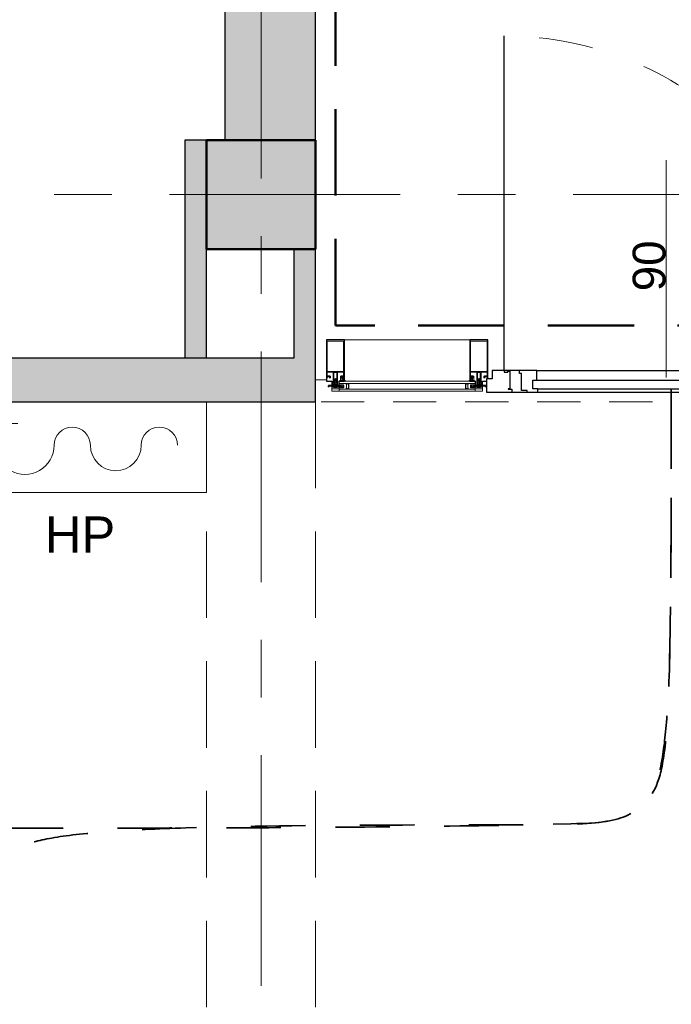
# Model space of a CAD drawing. Header units: centimetres. Extents: x 101 to 4622, y -1383 to 1498.
# Tile 58 of 68: x 2931 to 3110, y 390 to 661. Entities that reach past the tile are written whole.
import ezdxf

# ---------------------------------------------------------------- set-up
doc = ezdxf.new("R2010")
doc.units = ezdxf.units.CM
for name, pattern in [('Dash', [30, 15, -15]), ('Hidden', [35.71875, 23.8125, -11.90625]), ('IMPORT-GEN3', [31.25, 23.75, -7.5]), ('Oś', [111.125, 63.5, -15.875, 15.875, -15.875]), ('Ponad', [19.844, 11.9065, -7.9375]), ('Ukryte', [35.719, 23.8125, -11.9065])]:
    doc.linetypes.add(name, pattern=pattern)
for name, color, linetype, lineweight in [('A-AREA', 32, 'Continuous', 18), ('A-DETL', 90, 'Continuous', 9), ('A-DETL-GENF', 92, 'Continuous', 18), ('A-DETL-HDLN', 90, 'Ukryte', 18), ('A-DOOR', 31, 'Continuous', 25), ('A-DOOR-IDEN', 31, 'Continuous', 18), ('A-FLOR-OVHD', 1, 'Ponad', 18), ('A-GLAZ-CURT', 52, 'Continuous', 18), ('A-GLAZ-CWMG', 51, 'Continuous', 18), ('A-WALL', 113, 'Continuous', 25), ('A-WALL-PATT', 111, 'Continuous', 25), ('G-ANNO-TEXT', 231, 'Continuous', 18), ('G-IMPT', 8, 'Continuous', 18), ('P-SANR-FIXT', 6, 'Continuous', 18), ('S-COLS', 52, 'Continuous', 25), ('S-GRID', 1, 'Continuous', 18)]:
    doc.layers.add(name, color=color, linetype=linetype, lineweight=lineweight)
doc.styles.add('Arial_11', font='arial.ttf', dxfattribs={"height": 9})
doc.styles.add('Arial_5', font='arial.ttf', dxfattribs={"height": 10})

# ---------------------------------------------------------------- blocks, each defined once
blk = doc.blocks.new('M_Concrete-Square-Column - 300 x 300mm-1161001-4_piętro II PT - projektowany - PPOŻ B')
at = {"layer": 'S-COLS', "lineweight": 18}
blk.add_hatch(color=254, dxfattribs=at).paths.add_polyline_path([(15, 15), (-15, 15), (-15, -15), (15, -15)], flags=0)
at = {"layer": 'S-COLS', "lineweight": 50}
for p, q in [((15, 15), (-15, 15)), ((-15, 15), (-15, -15)), ((15, -15), (15, 15)), ((-15, -15), (15, -15))]:
    blk.add_line(p, q, dxfattribs=at)
blk = doc.blocks.new('Prostokątny szpros - Słup 105 mm-1305217-4_piętro II PT - projektowany - PPOŻ B')
at = {"layer": 'A-DETL-GENF'}
for p, q in [((-2.5, 2.33), (-2.5, 12.75)), ((2.45, 12.8), (-2.45, 12.8)), ((-2.26, 4.15), (-2.26, 12.4)), ((2.21, 12.45), (-2.21, 12.45)), ((2.26, 4.15), (2.26, 12.4)), ((2.5, 2.33), (2.5, 12.75)), ((-2.26, 3.8), (-2.21, 3.85)), ((-2.26, 3), (-2.26, 3.8)), ((-2.16, 2.9), (-2.26, 3)), ((-2.21, 4.1), (2.21, 4.1)), ((-2.21, 3.85), (-0.65, 3.85)), ((-1.55, 2.9), (-2.16, 2.9)), ((-1.4, 2.75), (-1.55, 2.9)), ((-1.4, 2.33), (-1.4, 2.75)), ((-0.65, 3.85), (-0.6, 3.8)), ((-0.6, 3.8), (-0.6, 0.33)), ((-0.35, 3.8), (-0.4, 3.75)), ((-0.4, 3.75), (-0.4, 1.06)), ((0.35, 3.8), (-0.35, 3.8)), ((0.4, 3.75), (0.35, 3.8)), ((0.4, 1.06), (0.4, 3.75)), ((0.6, 3.8), (0.65, 3.85)), ((0.6, 0.33), (0.6, 3.8)), ((0.65, 3.85), (2.21, 3.85)), ((1.55, 2.9), (1.4, 2.75)), ((1.4, 2.75), (1.4, 2.33)), ((2.16, 2.9), (1.55, 2.9)), ((2.26, 3), (2.16, 2.9)), ((2.21, 3.85), (2.26, 3.8)), ((2.26, 3.8), (2.26, 3)), ((-2.5, 2.33), (-2.47, 2.3)), ((-2.47, 2.3), (-2.25, 2.3)), ((-2.35, 2.6), (-2.3, 2.65)), ((-2.35, 2.4), (-2.35, 2.6)), ((-2.2, 2.4), (-2.35, 2.4)), ((-2.3, 2.65), (-1.97, 2.65)), ((-2.25, 2.3), (-2.2, 2.35)), ((-2.2, 2.35), (-2.2, 2.4)), ((-1.97, 2.65), (-1.95, 2.67)), ((-1.95, 2.67), (-1.92, 2.65)), ((-1.92, 2.65), (-1.6, 2.65)), ((-1.55, 2.4), (-1.7, 2.4)), ((-1.7, 2.4), (-1.7, 2.35)), ((-1.7, 2.35), (-1.65, 2.3)), ((-1.65, 2.3), (-1.43, 2.3)), ((-1.6, 2.65), (-1.55, 2.6)), ((-1.55, 2.6), (-1.55, 2.4)), ((-1.43, 2.3), (-1.4, 2.33)), ((-0.6, 0.33), (-0.57, 0.3)), ((-0.57, 0.3), (-0.4, 0.3)), ((-0.45, 0.65), (-0.4, 0.7)), ((-0.45, 0.45), (-0.45, 0.65)), ((-0.35, 0.45), (-0.45, 0.45)), ((-0.4, 1.06), (-0.32, 1.02)), ((-0.4, 0.7), (-0.28, 0.7)), ((-0.4, 0.3), (-0.35, 0.35)), ((-0.35, 0.35), (-0.35, 0.45)), ((-0.32, 1.02), (-0.08, 1.16)), ((-0.28, 0.7), (0, 0.86)), ((-0.08, 1.16), (0.08, 1.16)), ((0, 0.86), (0.28, 0.7)), ((0.08, 1.16), (0.33, 1.02)), ((0.28, 0.7), (0.4, 0.7)), ((0.33, 1.02), (0.4, 1.06)), ((0.45, 0.45), (0.35, 0.45)), ((0.35, 0.45), (0.35, 0.35)), ((0.35, 0.35), (0.4, 0.3)), ((0.4, 0.7), (0.45, 0.65)), ((0.4, 0.3), (0.57, 0.3)), ((0.45, 0.65), (0.45, 0.45)), ((0.57, 0.3), (0.6, 0.33)), ((1.4, 2.33), (1.43, 2.3)), ((1.43, 2.3), (1.65, 2.3)), ((1.55, 2.6), (1.6, 2.65)), ((1.55, 2.4), (1.55, 2.6)), ((1.7, 2.4), (1.55, 2.4)), ((1.6, 2.65), (1.93, 2.65)), ((1.65, 2.3), (1.7, 2.35)), ((1.7, 2.35), (1.7, 2.4)), ((1.93, 2.65), (1.95, 2.67)), ((1.95, 2.67), (1.98, 2.65)), ((1.98, 2.65), (2.3, 2.65)), ((2.35, 2.4), (2.2, 2.4)), ((2.2, 2.4), (2.2, 2.35)), ((2.2, 2.35), (2.25, 2.3)), ((2.25, 2.3), (2.47, 2.3)), ((2.3, 2.65), (2.35, 2.6)), ((2.35, 2.6), (2.35, 2.4)), ((2.47, 2.3), (2.5, 2.33))]:
    blk.add_line(p, q, dxfattribs=at)
for centre, start, end in [((-2.45, 12.75), 90, 180), ((-2.21, 12.4), 90, 180), ((2.21, 12.4), 0, 90), ((2.45, 12.75), 0, 90), ((-2.21, 4.15), 180, 270), ((2.21, 4.15), 270, 0)]:
    blk.add_arc(centre, 0.05, start, end, dxfattribs=at)
at = {"layer": 'G-IMPT'}
for p, q in [((-2, -0.05), (-2, 0.15)), ((-0.02, 2.15), (-0.05, 2.1)), ((0.12, 1.51), (-0.03, 2.01)), ((2, 0.15), (2, -0.05)), ((-1, -1.4), (-1, -0.7)), ((0.19, -0.03), (-0.19, -0.03)), ((1, -1.4), (1, -0.7))]:
    blk.add_line(p, q, dxfattribs=at)
at = {"layer": 'G-IMPT', "flags": 128}
for points in [[(-1.85, 0.3), (-0.36, 0.3), (-0.34, 0.31), (-0.33, 0.34), (-0.31, 0.35), (-0.3, 0.35), (-0.28, 0.33), (-0.28, 0.2), (-0.23, 0.15), (-0.19, 0.15), (0.19, 0.15), (0.23, 0.15), (0.28, 0.2), (0.28, 0.33), (0.3, 0.35), (0.31, 0.35), (0.33, 0.34), (0.34, 0.31), (0.36, 0.3), (1.85, 0.3)], [(1.7, -0.05), (1.7, 0), (1.67, 0.03), (1.22, 0.03), (1.18, 0.03), (0.68, -0.09), (0.6, -0.19), (0.6, -0.25), (0.55, -0.3), (0.05, -0.3), (0.03, -0.29), (0.02, -0.28), (-0.02, -0.28), (-0.03, -0.29), (-0.05, -0.3), (-0.55, -0.3), (-0.6, -0.25), (-0.6, -0.19), (-0.68, -0.09), (-1.18, 0.03), (-1.22, 0.03), (-1.67, 0.03), (-1.7, 0), (-1.7, -0.05)], [(0.46, -0.3), (0.46, -0.35), (-0.46, -0.35), (-0.46, -0.3), (0.46, -0.3), (0.19, -0.03), (0.19, 0.45), (0.19, 1.35), (0.19, 1.51), (0.19, 2.05), (0.02, 2.15), (-0.02, 2.15), (-0.19, 2.05), (-0.19, 1.51), (0.19, 1.51), (0.24, 1.46), (0.24, 1.35), (0.24, 0.5), (-0.24, 0.5), (-0.24, 1.35), (-0.24, 1.46), (0.24, 1.46)], [(-0.46, -0.3), (-0.19, -0.03), (-0.19, 0.45), (-0.24, 0.5)], [(-0.24, 1.46), (-0.19, 1.51), (-0.19, 1.35), (-0.19, 0.45), (0.19, 0.45), (0.24, 0.5)]]:
    blk.add_lwpolyline(points, dxfattribs=at)
for points in [[(-1, 0.3), (1, 0.3), (1, -0.3), (-1, -0.3)], [(-1, -0.3), (1, -0.3), (1, -0.7), (-1, -0.7)]]:
    blk.add_lwpolyline(points, close=True, dxfattribs=at)
at = {"layer": 'G-IMPT', "linetype": 'IMPORT-GEN3', "flags": 128}
blk.add_lwpolyline([(-0.02, 2.15), (0.17, 2.04), (0.17, 1.51)], dxfattribs=at)
at = {"layer": 'G-IMPT'}
for centre, radius, start, end in [((-1.85, 0.15), 0.15, 90, 180), ((-0.12, 2.22), 0.183, 247.4798, 294.8131), ((0.1, 2.07), 0.146, 170, 204.7886), ((1.85, 0.15), 0.15, 360, 90), ((-1.85, -0.05), 0.15, 180, 0), ((0, -11.37), 10.02, 84.2752, 95.7248), ((1.85, -0.05), 0.15, 180, 0)]:
    blk.add_arc(centre, radius, start, end, dxfattribs=at)
blk = doc.blocks.new('Prostokątny szpros - Słup Aluprof MB-SR50N EFEKT Ug_1_0-1501003-4_piętro II PT - projektowany - PPOŻ B')
at = {"layer": 'A-GLAZ-CWMG', "lineweight": 25}
for p, q in [((-5, 1.4), (-5, 12.8)), ((-5, 12.8), (0, 12.8)), ((0, 12.8), (0, 1.4)), ((-3.5, 1.4), (-5, 1.4)), ((-3.5, 0), (-3.5, 1.4)), ((-1.5, 0), (-3.5, 0)), ((0, 1.4), (-1.5, 1.4)), ((-1.5, 1.4), (-1.5, 0))]:
    blk.add_line(p, q, dxfattribs=at)
blk = doc.blocks.new('M_Curtain Wall Sgl Glass Aluprof - M_Curtain Wall Sgl Glass-1440556-4_piętro II PT - projektowany - PPOŻ B')
at = {"layer": 'A-DOOR'}
for p, q in [((-39.71, 1.65), (-50.9, 1.65)), ((-50.9, 1.65), (-50.9, -2.05)), ((-43.94, 0.85), (-44.89, 0.85)), ((-44.89, 0.85), (-44.89, 0.67)), ((-44.89, 0.67), (-44.49, 0.67)), ((-44.49, 0.67), (-44.49, -4.17)), ((-36.74, 1.65), (-43.94, 1.65)), ((-43.94, 1.65), (-43.94, 0.85)), ((-41.26, -3.55), (-41.26, 1.15)), ((-41.26, 1.15), (-39.71, 1.15)), ((-39.71, 1.15), (-39.71, 1.65)), ((-38.14, -1.65), (-38.14, 0.75)), ((-38.14, 0.75), (-36.74, 0.75)), ((-36.74, 0.75), (-36.74, 1.65)), ((36.74, 1.65), (-36.74, 1.65)), ((36.74, 0.75), (-36.74, 0.75)), ((43.94, 1.65), (36.74, 1.65)), ((36.74, 1.65), (36.74, 0.75)), ((36.74, 0.75), (38.14, 0.75)), ((38.14, 0.75), (38.14, -1.65)), ((50.9, 1.65), (39.71, 1.65)), ((39.71, 1.65), (39.71, 1.15)), ((39.71, 1.15), (41.26, 1.15)), ((41.26, 1.15), (41.26, -3.55)), ((43.94, 0.85), (43.94, 1.65)), ((44.89, 0.85), (43.94, 0.85)), ((44.49, -4.17), (44.49, 0.67)), ((44.49, 0.67), (44.89, 0.67)), ((44.89, 0.67), (44.89, 0.85)), ((50.9, -2.05), (50.9, 1.65)), ((-50.9, -2.05), (-49.38, -2.05)), ((-49.38, -2.05), (-49.38, -4.35)), ((-37.04, -1.65), (-38.14, -1.65)), ((-37.04, -4.35), (-37.04, -1.65)), ((37.04, -1.65), (-37.04, -1.65)), ((38.14, -1.65), (37.04, -1.65)), ((37.04, -1.65), (37.04, -4.35)), ((49.38, -4.35), (49.38, -2.05)), ((49.38, -2.05), (50.9, -2.05)), ((-49.38, -4.35), (-41.81, -4.35)), ((-45.04, -3.85), (-46.04, -3.85)), ((-46.04, -3.85), (-46.04, -4.35)), ((-46.04, -4.35), (-37.04, -4.35)), ((-45.04, -4.17), (-45.04, -3.85)), ((-44.49, -4.17), (-45.04, -4.17)), ((-41.81, -4.35), (-41.81, -3.55)), ((-41.81, -3.55), (-41.26, -3.55)), ((37.04, -4.35), (-37.04, -4.35)), ((37.04, -4.35), (46.04, -4.35)), ((41.26, -3.55), (41.81, -3.55)), ((41.81, -3.55), (41.81, -4.35)), ((41.81, -4.35), (49.38, -4.35)), ((45.04, -4.17), (44.49, -4.17)), ((46.04, -3.85), (45.04, -3.85)), ((45.04, -3.85), (45.04, -4.17)), ((46.04, -4.35), (46.04, -3.85)), ((46.04, -4.35), (46.04, -96.43))]:
    blk.add_line(p, q, dxfattribs=at)
at = {"layer": 'A-DOOR', "linetype": 'Dash', "lineweight": 18}
blk.add_arc((46.04, -4.35), 92.08, 180, 270, dxfattribs=at)
blk = doc.blocks.new('Aluprof szyba Ug_1_0 - Aluprof szyba Ug_1_0-1501005-4_piętro II PT - projektowany - PPOŻ B')
at = {"layer": 'A-GLAZ-CURT'}
for p, q in [((18.75, 1.4), (-18.75, 1.4)), ((-18.75, 1.4), (-18.75, -1.4)), ((-18.75, 0.8), (18.75, 0.8)), ((18.75, -1.4), (18.75, 1.4)), ((-18.75, -0.8), (18.75, -0.8)), ((-18.75, -1.4), (18.75, -1.4))]:
    blk.add_line(p, q, dxfattribs=at)
at = {"layer": 'G-IMPT'}
for p, q in [((-17.65, 0.3), (-18.7, 0.3)), ((17.65, 0.3), (18.7, 0.3)), ((-18.7, -0.3), (-17.65, -0.3)), ((-18.35, -2.27), (-18.35, -1.85)), ((-18.13, -2.3), (-18.32, -2.3)), ((-18.22, -1.6), (-18.06, -1.6)), ((-18.02, -2.57), (-18.1, -2.46)), ((-18, -2.05), (-18, -1.85)), ((-17.96, -2.58), (-18, -2.58)), ((-17.95, -1.8), (-17.65, -1.8)), ((-17.65, -2.1), (-17.95, -2.1)), ((-17.95, -2.47), (-17.95, -2.27)), ((-17.93, -2.25), (-17.67, -2.25)), ((-17.65, -2.27), (-17.65, -2.47)), ((-17.6, -2.58), (-17.64, -2.58)), ((-17.6, -1.85), (-17.6, -2.05)), ((-17.5, -2.46), (-17.58, -2.57)), ((-17.54, -1.6), (-17.38, -1.6)), ((-17.28, -2.3), (-17.47, -2.3)), ((-17.25, -1.85), (-17.25, -2.27)), ((17.25, -1.85), (17.25, -2.27)), ((17.28, -2.3), (17.47, -2.3)), ((17.54, -1.6), (17.38, -1.6)), ((17.5, -2.46), (17.58, -2.57)), ((17.6, -1.85), (17.6, -2.05)), ((17.6, -2.58), (17.64, -2.58)), ((18.7, -0.3), (17.65, -0.3)), ((17.95, -1.8), (17.65, -1.8)), ((17.65, -2.1), (17.95, -2.1)), ((17.65, -2.27), (17.65, -2.47)), ((17.93, -2.25), (17.67, -2.25)), ((17.95, -2.47), (17.95, -2.27)), ((17.96, -2.58), (18, -2.58)), ((18, -2.05), (18, -1.85)), ((18.02, -2.57), (18.1, -2.46)), ((18.22, -1.6), (18.06, -1.6)), ((18.13, -2.3), (18.32, -2.3)), ((18.35, -2.27), (18.35, -1.85))]:
    blk.add_line(p, q, dxfattribs=at)
at = {"layer": 'G-IMPT', "flags": 128}
for points in [[(-18.75, 0.35), (-18.75, 0.4), (-18.75, 0.8), (-16.68, 0.8), (-16.68, 0.77), (-16.7, 0.77), (-16.71, 0.76), (-16.72, 0.74), (-16.72, 0.72), (-16.72, 0.71), (-16.7, 0.7), (-16.7, 0.69), (-16.69, 0.69), (-16.69, 0.69), (-16.69, 0.69), (-16.68, 0.68), (-16.68, 0.68), (-16.68, 0.67), (-16.67, 0.67), (-16.67, 0.66), (-16.67, 0.66), (-16.67, 0.65), (-16.67, 0.65), (-16.67, 0.64), (-16.67, 0.64), (-16.67, 0.63), (-16.67, 0.63), (-16.68, 0.62), (-16.68, 0.62), (-16.68, 0.62), (-16.69, 0.61), (-16.69, 0.61), (-16.7, 0.6), (-16.77, 0.57), (-16.78, 0.55), (-16.78, 0.54), (-16.78, 0.5), (-16.78, 0.5), (-16.78, 0.49), (-16.77, 0.48), (-16.76, 0.47), (-16.75, 0.47), (-16.75, 0.47), (-16.75, 0.47), (-16.75, 0.47), (-16.75, 0.47), (-16.73, 0.46), (-16.73, 0.46), (-16.73, 0.46), (-16.73, 0.46), (-16.73, 0.46), (-16.73, 0.46), (-16.72, 0.46), (-16.72, 0.45), (-16.72, 0.45), (-16.72, 0.45), (-16.72, 0.45), (-16.72, 0.45), (-16.72, 0.44), (-16.72, 0.44), (-16.72, 0), (-16.72, -0.44), (-16.72, -0.44), (-16.72, -0.45), (-16.72, -0.45), (-16.72, -0.45), (-16.72, -0.45), (-16.72, -0.45), (-16.72, -0.46), (-16.73, -0.46), (-16.73, -0.46), (-16.73, -0.46), (-16.73, -0.46), (-16.73, -0.46), (-16.73, -0.46), (-16.73, -0.46), (-16.74, -0.46), (-16.74, -0.46), (-16.74, -0.46), (-16.74, -0.46), (-16.74, -0.46), (-16.74, -0.47), (-16.75, -0.47), (-16.75, -0.47), (-16.75, -0.47), (-16.75, -0.47), (-16.75, -0.47), (-16.75, -0.47), (-16.76, -0.47), (-16.77, -0.48), (-16.78, -0.49), (-16.78, -0.5), (-16.78, -0.55), (-16.77, -0.57), (-16.76, -0.57), (-16.7, -0.6), (-16.69, -0.61), (-16.69, -0.61), (-16.68, -0.62), (-16.68, -0.62), (-16.68, -0.62), (-16.67, -0.63), (-16.67, -0.63), (-16.67, -0.64), (-16.67, -0.64), (-16.67, -0.65), (-16.67, -0.65), (-16.67, -0.66), (-16.67, -0.66), (-16.67, -0.67), (-16.68, -0.67), (-16.68, -0.68), (-16.68, -0.68), (-16.69, -0.69), (-16.69, -0.69), (-16.69, -0.69), (-16.69, -0.69), (-16.7, -0.69), (-16.71, -0.7), (-16.72, -0.71), (-16.72, -0.72), (-16.72, -0.74), (-16.71, -0.76), (-16.7, -0.77), (-16.68, -0.77), (-16.68, -0.8), (-18.75, -0.8), (-18.75, -0.4), (-18.75, -0.35)], [(-17.56, 0.01), (-17.56, 0.02), (-17.55, 0.2)], [(-16.35, 0.66), (-16.43, 0.67), (-16.52, 0.68), (-16.6, 0.69), (-16.69, 0.7)], [(-16.68, 0.8), (-16.53, 0.8), (-16.39, 0.8), (-16.24, 0.8), (-16.09, 0.8)], [(-16.68, 0.77), (-16.68, 0.78), (-16.68, 0.78), (-16.68, 0.79), (-16.68, 0.8)], [(-16.19, 0.77), (-16.31, 0.77), (-16.43, 0.77), (-16.56, 0.77), (-16.68, 0.77)], [(-16.68, 0.76), (-16.57, 0.76), (-16.46, 0.76), (-16.35, 0.76), (-16.23, 0.76)], [(-16.33, 0.62), (-16.33, 0.63), (-16.34, 0.64), (-16.34, 0.65), (-16.35, 0.66)], [(-16.3, 0.59), (-16.31, 0.59), (-16.32, 0.6), (-16.33, 0.61), (-16.33, 0.62)], [(-16.23, 0.59), (-16.25, 0.59), (-16.27, 0.59), (-16.28, 0.59), (-16.3, 0.59)], [(-16.23, 0.76), (-16.23, 0.76), (-16.22, 0.75), (-16.22, 0.74), (-16.22, 0.73)], [(-16.22, 0.73), (-16.23, 0.73), (-16.23, 0.73), (-16.23, 0.72), (-16.23, 0.71)], [(-16.23, 0.71), (-16.23, 0.71), (-16.23, 0.7), (-16.23, 0.69), (-16.22, 0.69)], [(-16.22, 0.69), (-16.22, 0.69), (-16.21, 0.69), (-16.2, 0.69), (-16.2, 0.69)], [(-16.2, 0.69), (-16.19, 0.71), (-16.19, 0.73), (-16.19, 0.75), (-16.19, 0.77)], [(-16.09, 0.77), (-16.12, 0.77), (-16.14, 0.77), (-16.16, 0.77), (-16.19, 0.77)], [(-16.19, 0.77), (-16.16, 0.77), (-16.14, 0.77), (-16.12, 0.77), (-16.09, 0.77)], [(-16.18, -0.54), (-16.18, -0.27), (-16.18, 0), (-16.18, 0.27), (-16.18, 0.54)], [(-16.1, 0.57), (-16.11, 0.55), (-16.12, 0.52), (-16.11, 0.49), (-16.09, 0.47)], [(-16.09, 0.58), (-16.09, 0.58), (-16.09, 0.58), (-16.1, 0.57), (-16.1, 0.57)], [(-16.09, 0.8), (-16.09, 0.79), (-16.09, 0.79), (-16.09, 0.78), (-16.09, 0.77)], [(-16.09, 0.47), (-16.09, 0.46), (-16.08, 0.46), (-16.08, 0.45), (-16.08, 0.44)], [(-16.08, 0.76), (-16.08, 0.72), (-16.08, 0.68), (-16.08, 0.64), (-16.08, 0.6)], [(-16.08, 0.44), (-16.08, 0.22), (-16.08, 0), (-16.08, -0.22), (-16.08, -0.44)], [(16.08, 0.76), (16.08, 0.72), (16.08, 0.68), (16.08, 0.64), (16.08, 0.6)], [(16.09, 0.47), (16.09, 0.46), (16.08, 0.46), (16.08, 0.45), (16.08, 0.44)], [(16.08, 0.44), (16.08, 0.22), (16.08, 0), (16.08, -0.22), (16.08, -0.44)], [(16.09, 0.8), (16.09, 0.79), (16.09, 0.79), (16.09, 0.78), (16.09, 0.77)], [(16.68, 0.8), (16.53, 0.8), (16.39, 0.8), (16.24, 0.8), (16.09, 0.8)], [(16.09, 0.77), (16.12, 0.77), (16.14, 0.77), (16.16, 0.77), (16.19, 0.77)], [(16.19, 0.77), (16.16, 0.77), (16.14, 0.77), (16.12, 0.77), (16.09, 0.77)], [(16.09, 0.58), (16.09, 0.58), (16.09, 0.58), (16.1, 0.57), (16.1, 0.57)], [(16.1, 0.57), (16.11, 0.55), (16.12, 0.52), (16.11, 0.49), (16.09, 0.47)], [(16.18, -0.54), (16.18, -0.27), (16.18, 0), (16.18, 0.27), (16.18, 0.54)], [(16.19, 0.77), (16.31, 0.77), (16.43, 0.77), (16.56, 0.77), (16.68, 0.77)], [(16.2, 0.69), (16.19, 0.71), (16.19, 0.73), (16.19, 0.75), (16.19, 0.77)], [(16.22, 0.69), (16.22, 0.69), (16.21, 0.69), (16.2, 0.69), (16.2, 0.69)], [(16.23, 0.76), (16.23, 0.76), (16.22, 0.75), (16.22, 0.74), (16.22, 0.73)], [(16.22, 0.73), (16.23, 0.73), (16.23, 0.73), (16.23, 0.72), (16.23, 0.71)], [(16.23, 0.71), (16.23, 0.71), (16.23, 0.7), (16.23, 0.69), (16.22, 0.69)], [(16.68, 0.76), (16.57, 0.76), (16.46, 0.76), (16.35, 0.76), (16.23, 0.76)], [(16.23, 0.59), (16.25, 0.59), (16.27, 0.59), (16.28, 0.59), (16.3, 0.59)], [(16.3, 0.59), (16.31, 0.59), (16.32, 0.6), (16.33, 0.61), (16.33, 0.62)], [(16.33, 0.62), (16.33, 0.63), (16.34, 0.64), (16.34, 0.65), (16.35, 0.66)], [(16.35, 0.66), (16.43, 0.67), (16.52, 0.68), (16.6, 0.69), (16.69, 0.7)], [(18.75, 0.35), (18.75, 0.4), (18.75, 0.8), (16.68, 0.8), (16.68, 0.77), (16.7, 0.77), (16.71, 0.76), (16.72, 0.74), (16.72, 0.72), (16.72, 0.71), (16.7, 0.7), (16.7, 0.69), (16.69, 0.69), (16.69, 0.69), (16.69, 0.69), (16.68, 0.68), (16.68, 0.68), (16.68, 0.67), (16.67, 0.67), (16.67, 0.66), (16.67, 0.66), (16.67, 0.65), (16.67, 0.65), (16.67, 0.64), (16.67, 0.64), (16.67, 0.63), (16.67, 0.63), (16.68, 0.62), (16.68, 0.62), (16.68, 0.62), (16.69, 0.61), (16.69, 0.61), (16.7, 0.6), (16.77, 0.57), (16.78, 0.55), (16.78, 0.54), (16.78, 0.5), (16.78, 0.5), (16.78, 0.49), (16.77, 0.48), (16.76, 0.47), (16.75, 0.47), (16.75, 0.47), (16.75, 0.47), (16.75, 0.47), (16.75, 0.47), (16.73, 0.46), (16.73, 0.46), (16.73, 0.46), (16.73, 0.46), (16.73, 0.46), (16.73, 0.46), (16.72, 0.46), (16.72, 0.45), (16.72, 0.45), (16.72, 0.45), (16.72, 0.45), (16.72, 0.45), (16.72, 0.44), (16.72, 0.44), (16.72, 0), (16.72, -0.44), (16.72, -0.44), (16.72, -0.45), (16.72, -0.45), (16.72, -0.45), (16.72, -0.45), (16.72, -0.45), (16.72, -0.46), (16.73, -0.46), (16.73, -0.46), (16.73, -0.46), (16.73, -0.46), (16.73, -0.46), (16.73, -0.46), (16.73, -0.46), (16.74, -0.46), (16.74, -0.46), (16.74, -0.46), (16.74, -0.46), (16.74, -0.46), (16.74, -0.47), (16.75, -0.47), (16.75, -0.47), (16.75, -0.47), (16.75, -0.47), (16.75, -0.47), (16.75, -0.47), (16.76, -0.47), (16.77, -0.48), (16.78, -0.49), (16.78, -0.5), (16.78, -0.55), (16.77, -0.57), (16.76, -0.57), (16.7, -0.6), (16.69, -0.61), (16.69, -0.61), (16.68, -0.62), (16.68, -0.62), (16.68, -0.62), (16.67, -0.63), (16.67, -0.63), (16.67, -0.64), (16.67, -0.64), (16.67, -0.65), (16.67, -0.65), (16.67, -0.66), (16.67, -0.66), (16.67, -0.67), (16.68, -0.67), (16.68, -0.68), (16.68, -0.68), (16.69, -0.69), (16.69, -0.69), (16.69, -0.69), (16.69, -0.69), (16.7, -0.69), (16.71, -0.7), (16.72, -0.71), (16.72, -0.72), (16.72, -0.74), (16.71, -0.76), (16.7, -0.77), (16.68, -0.77), (16.68, -0.8), (18.75, -0.8), (18.75, -0.4), (18.75, -0.35)], [(16.68, 0.77), (16.68, 0.78), (16.68, 0.78), (16.68, 0.79), (16.68, 0.8)], [(17.56, 0.01), (17.56, 0.02), (17.55, 0.2)], [(-18.08, -2.43), (-18.05, -2.42), (-18.05, -2.3)], [(-17.55, -0.2), (-17.55, -0.04), (-17.56, -0.01)], [(-17.55, -2.3), (-17.55, -2.42), (-17.51, -2.43)], [(-16.69, -0.7), (-16.6, -0.69), (-16.52, -0.68), (-16.43, -0.67), (-16.35, -0.66)], [(-16.23, -0.76), (-16.35, -0.76), (-16.46, -0.76), (-16.57, -0.76), (-16.68, -0.76)], [(-16.68, -0.77), (-16.56, -0.77), (-16.43, -0.77), (-16.31, -0.77), (-16.19, -0.77)], [(-16.68, -0.8), (-16.68, -0.79), (-16.68, -0.79), (-16.68, -0.78), (-16.68, -0.77)], [(-16.09, -0.8), (-16.24, -0.8), (-16.39, -0.8), (-16.53, -0.8), (-16.68, -0.8)], [(-16.35, -0.66), (-16.34, -0.65), (-16.34, -0.64), (-16.33, -0.63), (-16.33, -0.62)], [(-16.33, -0.62), (-16.33, -0.61), (-16.32, -0.6), (-16.31, -0.59), (-16.3, -0.59)], [(-16.3, -0.59), (-16.28, -0.59), (-16.27, -0.59), (-16.25, -0.59), (-16.23, -0.59)], [(-16.22, -0.69), (-16.23, -0.69), (-16.23, -0.7), (-16.23, -0.71), (-16.23, -0.71)], [(-16.23, -0.71), (-16.23, -0.72), (-16.23, -0.73), (-16.23, -0.73), (-16.22, -0.73)], [(-16.22, -0.73), (-16.22, -0.74), (-16.22, -0.75), (-16.23, -0.76), (-16.23, -0.76)], [(-16.2, -0.69), (-16.2, -0.69), (-16.21, -0.69), (-16.22, -0.69), (-16.22, -0.69)], [(-16.19, -0.77), (-16.19, -0.75), (-16.19, -0.73), (-16.19, -0.71), (-16.2, -0.69)], [(-16.19, -0.77), (-16.16, -0.77), (-16.14, -0.77), (-16.12, -0.77), (-16.09, -0.78)], [(-16.09, -0.78), (-16.12, -0.77), (-16.14, -0.77), (-16.16, -0.77), (-16.19, -0.77)], [(-16.09, -0.47), (-16.11, -0.49), (-16.12, -0.52), (-16.11, -0.55), (-16.1, -0.57)], [(-16.1, -0.57), (-16.1, -0.57), (-16.09, -0.58), (-16.09, -0.58), (-16.09, -0.58)], [(-16.08, -0.44), (-16.08, -0.45), (-16.08, -0.46), (-16.09, -0.46), (-16.09, -0.47)], [(-16.09, -0.78), (-16.09, -0.78), (-16.09, -0.79), (-16.09, -0.79), (-16.09, -0.8)], [(-16.08, -0.6), (-16.08, -0.64), (-16.08, -0.68), (-16.08, -0.72), (-16.08, -0.76)], [(16.08, -0.44), (16.08, -0.45), (16.08, -0.46), (16.09, -0.46), (16.09, -0.47)], [(16.08, -0.6), (16.08, -0.64), (16.08, -0.68), (16.08, -0.72), (16.08, -0.76)], [(16.09, -0.47), (16.11, -0.49), (16.12, -0.52), (16.11, -0.55), (16.1, -0.57)], [(16.1, -0.57), (16.1, -0.57), (16.09, -0.58), (16.09, -0.58), (16.09, -0.58)], [(16.19, -0.77), (16.16, -0.77), (16.14, -0.77), (16.12, -0.77), (16.09, -0.78)], [(16.09, -0.78), (16.09, -0.78), (16.09, -0.79), (16.09, -0.79), (16.09, -0.8)], [(16.09, -0.78), (16.12, -0.77), (16.14, -0.77), (16.16, -0.77), (16.19, -0.77)], [(16.09, -0.8), (16.24, -0.8), (16.39, -0.8), (16.53, -0.8), (16.68, -0.8)], [(16.19, -0.77), (16.19, -0.75), (16.19, -0.73), (16.19, -0.71), (16.2, -0.69)], [(16.68, -0.77), (16.56, -0.77), (16.43, -0.77), (16.31, -0.77), (16.19, -0.77)], [(16.2, -0.69), (16.2, -0.69), (16.21, -0.69), (16.22, -0.69), (16.22, -0.69)], [(16.22, -0.69), (16.23, -0.69), (16.23, -0.7), (16.23, -0.71), (16.23, -0.71)], [(16.23, -0.71), (16.23, -0.72), (16.23, -0.73), (16.23, -0.73), (16.22, -0.73)], [(16.22, -0.73), (16.22, -0.74), (16.22, -0.75), (16.23, -0.76), (16.23, -0.76)], [(16.3, -0.59), (16.28, -0.59), (16.27, -0.59), (16.25, -0.59), (16.23, -0.59)], [(16.23, -0.76), (16.35, -0.76), (16.46, -0.76), (16.57, -0.76), (16.68, -0.76)], [(16.33, -0.62), (16.33, -0.61), (16.32, -0.6), (16.31, -0.59), (16.3, -0.59)], [(16.35, -0.66), (16.34, -0.65), (16.34, -0.64), (16.33, -0.63), (16.33, -0.62)], [(16.69, -0.7), (16.6, -0.69), (16.52, -0.68), (16.43, -0.67), (16.35, -0.66)], [(16.68, -0.8), (16.68, -0.79), (16.68, -0.79), (16.68, -0.78), (16.68, -0.77)], [(17.55, -2.3), (17.55, -2.42), (17.51, -2.43)], [(17.55, -0.2), (17.55, -0.04), (17.56, -0.01)], [(18.08, -2.43), (18.05, -2.42), (18.05, -2.3)]]:
    blk.add_lwpolyline(points, dxfattribs=at)
for points in [[(-17.63, 0.42), (-18.73, 0.42)], [(-17.43, -0.22), (-17.43, 0.22)], [(17.43, -0.22), (17.43, 0.22)], [(17.63, 0.42), (18.73, 0.42)], [(-18.73, -0.42), (-17.63, -0.42)], [(18.73, -0.42), (17.63, -0.42)]]:
    blk.add_lwpolyline(points, close=True, dxfattribs=at)
at = {"layer": 'G-IMPT'}
for centre, radius, start, end in [((-18.73, 0.4), 0.02, 90, 180), ((-18.73, 0.4), 0.02, 90, 180), ((-18.7, 0.35), 0.05, 180, 270), ((-17.65, 0.2), 0.1, 0, 90), ((-17.63, 0.22), 0.2, 360, 90), ((-17.63, 0.22), 0.2, 360, 90), ((-17.55, 0), 0.02, 135, 225), ((-17.57, 0.04), 0.02, 315, 0), ((-16.68, 0.73), 0.03, 90.0255, 262.7766), ((-16.23, 0.54), 0.05, 0, 90), ((-16.09, 0.76), 0.0151, 0.296, 89.704), ((-16.11, 0.6), 0.03, 318.7673, 0), ((16.09, 0.76), 0.0151, 90.296, 179.704), ((16.11, 0.6), 0.03, 180, 221.2327), ((16.23, 0.54), 0.05, 90, 180), ((16.68, 0.73), 0.03, 277.2234, 89.9745), ((17.63, 0.22), 0.2, 90, 180), ((17.63, 0.22), 0.2, 90, 180), ((17.65, 0.2), 0.1, 90, 180), ((17.57, 0.04), 0.02, 180, 225), ((17.55, 0), 0.02, 315, 45), ((18.7, 0.35), 0.05, 270, 0), ((18.73, 0.4), 0.02, 0, 90), ((18.73, 0.4), 0.02, 360, 90), ((-18.7, -0.35), 0.05, 90, 180), ((-18.73, -0.4), 0.02, 180, 270), ((-18.73, -0.4), 0.02, 180, 270), ((-18.66, -1.44), 0.0401, 74.5462, 240.6543), ((-18.79, -1.9), 0.442, 7.3451, 75.9551), ((-18.72, -2.02), 0.624, 46.7817, 83.2497), ((-18.32, -2.27), 0.03, 180, 270), ((-18.22, -1.5), 0.1, 221.498, 269.891), ((-18.22, -1.43), 0.03, 89.891, 269.891), ((-18.25, -1.96), 0.559, 43.2152, 86.7025), ((-18.26, -1.78), 0.324, 45.9581, 83.0951), ((-18.13, -2.27), 0.03, 270, 330), ((-18.08, -2.3), 0.03, 0, 150), ((-18.08, -2.45), 0.02, 105, 215), ((-18.06, -1.57), 0.03, 269.4976, 45.9581), ((-18, -2.55), 0.03, 215, 270), ((-17.95, -1.85), 0.05, 90, 180), ((-17.95, -2.05), 0.05, 180, 270), ((-17.96, -2.55), 0.03, 270, 296.888), ((-17.93, -2.27), 0.02, 90, 180), ((-17.93, -2.47), 0.02, 180, 284.4775), ((-17.8, -2.84), 0.3, 61.3165, 118.6835), ((-17.8, -2.93), 0.464, 74.3781, 105.6219), ((-17.8, -1.55), 0.05, 209.5294, 274.8894), ((-17.79, -1.55), 0.05, 265.1106, 330.4706), ((-17.34, -1.96), 0.559, 93.2975, 136.7848), ((-17.67, -2.27), 0.02, 0, 90), ((-17.67, -2.47), 0.02, 255.5225, 360), ((-17.64, -2.55), 0.03, 243.112, 270), ((-17.65, -0.2), 0.1, 270, 0), ((-17.65, -1.85), 0.05, 0, 90), ((-17.65, -2.05), 0.05, 270, 360), ((-17.63, -0.22), 0.2, 270, 0), ((-17.63, -0.22), 0.2, 270, 0), ((-17.6, -2.55), 0.03, 270, 325), ((-17.54, -1.57), 0.03, 134.0419, 270.5024), ((-17.57, -0.04), 0.02, 0, 45), ((-17.34, -1.78), 0.324, 96.9049, 134.0419), ((-17.52, -2.3), 0.03, 30, 180), ((-17.52, -2.45), 0.02, 325, 75), ((-17.47, -2.27), 0.03, 210, 270), ((-17.38, -1.43), 0.03, 270.109, 90.109), ((-17.38, -1.5), 0.1, 270.109, 318.502), ((-16.87, -2.02), 0.624, 96.7503, 133.2183), ((-17.28, -2.27), 0.03, 270, 0), ((-16.81, -1.9), 0.442, 104.0449, 172.6549), ((-16.94, -1.44), 0.0401, 299.3457, 105.4538), ((-16.68, -0.73), 0.03, 97.2234, 269.9745), ((-16.23, -0.54), 0.05, 270, 360), ((-16.11, -0.6), 0.03, 360, 41.2327), ((-16.09, -0.76), 0.0151, 270.296, 359.704), ((16.11, -0.6), 0.03, 138.7673, 180), ((16.09, -0.76), 0.0151, 180.296, 269.704), ((16.23, -0.54), 0.05, 180, 270), ((16.68, -0.73), 0.03, 270.0255, 82.7766), ((16.94, -1.44), 0.0401, 74.5462, 240.6543), ((16.81, -1.9), 0.442, 7.3451, 75.9551), ((16.87, -2.02), 0.624, 46.7817, 83.2497), ((17.28, -2.27), 0.03, 180, 270), ((17.38, -1.5), 0.1, 221.498, 269.891), ((17.38, -1.43), 0.03, 89.891, 269.891), ((17.34, -1.96), 0.559, 43.2152, 86.7025), ((17.34, -1.78), 0.324, 45.9581, 83.0951), ((17.63, -0.22), 0.2, 180, 270), ((17.63, -0.22), 0.2, 180, 270), ((17.47, -2.27), 0.03, 270, 330), ((17.52, -2.3), 0.03, 0, 150), ((17.52, -2.45), 0.02, 105, 215), ((17.54, -1.57), 0.03, 269.4976, 45.9581), ((17.57, -0.04), 0.02, 135, 180), ((17.65, -0.2), 0.1, 180, 270), ((17.6, -2.55), 0.03, 215, 270), ((17.65, -1.85), 0.05, 90, 180), ((17.65, -2.05), 0.05, 180, 270), ((17.64, -2.55), 0.03, 270, 296.888), ((17.67, -2.27), 0.02, 90, 180), ((17.67, -2.47), 0.02, 180, 284.4775), ((17.8, -2.84), 0.3, 61.3165, 118.6835), ((17.8, -2.93), 0.464, 74.3781, 105.6219), ((17.79, -1.55), 0.05, 209.5294, 274.8894), ((17.8, -1.55), 0.05, 265.1106, 330.4706), ((18.25, -1.96), 0.559, 93.2975, 136.7848), ((17.93, -2.47), 0.02, 255.5225, 0), ((17.93, -2.27), 0.02, 0, 90), ((17.96, -2.55), 0.03, 243.112, 270), ((17.95, -1.85), 0.05, 0, 90), ((17.95, -2.05), 0.05, 270, 0), ((18, -2.55), 0.03, 270, 325), ((18.06, -1.57), 0.03, 134.0419, 270.5024), ((18.26, -1.78), 0.324, 96.9049, 134.0419), ((18.08, -2.3), 0.03, 30, 180), ((18.08, -2.45), 0.02, 325, 75), ((18.13, -2.27), 0.03, 210, 270), ((18.22, -1.43), 0.03, 270.109, 90.109), ((18.22, -1.5), 0.1, 270.109, 318.502), ((18.72, -2.02), 0.624, 96.7503, 133.2183), ((18.32, -2.27), 0.03, 270, 360), ((18.79, -1.9), 0.442, 104.0449, 172.6549), ((18.66, -1.44), 0.0401, 299.3457, 105.4538), ((18.7, -0.35), 0.05, 0, 90), ((18.73, -0.4), 0.02, 270, 0), ((18.73, -0.4), 0.02, 270, 0)]:
    blk.add_arc(centre, radius, start, end, dxfattribs=at)
blk = doc.blocks.new('Prostokątny szpros - Rygiel Aluprof MB-SR50N EFEKT Ug_1_0-1440548-4_piętro II PT - projektowany - PPOŻ B')
at = {"layer": 'A-GLAZ-CWMG'}
blk.add_line((1391.33, 572.62), (1425.83, 572.62), dxfattribs=at)
blk = doc.blocks.new('Prostokątny szpros - Słup Aluprof MB-SR50N EFEKT Ug_1_0-V11-4_piętro II PT - projektowany - PPOŻ B')
at = {"layer": 'A-GLAZ-CWMG', "lineweight": 25}
for p, q in [((-2.5, 2.05), (-2.5, 12.8)), ((-2.5, 12.8), (2.5, 12.8)), ((2.5, 12.8), (2.5, 1.4)), ((-1, 1.4), (-2.1, 1.4)), ((-1, 0), (-1, 1.4)), ((1, 0), (-1, 0)), ((2.5, 1.4), (1, 1.4)), ((1, 1.4), (1, 0))]:
    blk.add_line(p, q, dxfattribs=at)
blk = doc.blocks.new('HYDRANT_PPOZ_SZAFKA_NASCIENNA - SUPRON 3-1488131-4_piętro II PT - projektowany - PPOŻ B')
at = {"layer": 'P-SANR-FIXT'}
for p, q in [((47.5, 31), (-22.5, 31)), ((-22.5, 31), (-22.5, 6)), ((-22.5, 6), (-22.5, 31)), ((-22.5, 31), (47.5, 31)), ((47.5, 6), (47.5, 31)), ((47.5, 31), (47.5, 6)), ((35.5, 6), (35.5, 18)), ((35.5, 12), (29.5, 12)), ((35.5, 12), (41.5, 12))]:
    blk.add_line(p, q, dxfattribs=at)
for centre, radius, start, end in [((2.5, 18), 7, 0, 180), ((27.5, 18), 8, 360, 180), ((-9.5, 18), 5, 180, 0), ((14.5, 18), 5, 180, 0)]:
    blk.add_arc(centre, radius, start, end, dxfattribs=at)
blk = doc.blocks.new('etykieta drzwi wymiar i kategoria - Aluprof Curtain Door - etykieta drzwi 1S dół-1350914-4_piętro II PT - projektowany - PPOŻ B')
at = {"layer": 'A-DOOR-IDEN'}
for q in [(0, 0.5984), (0, -0.5984)]:
    blk.add_line((0, 0), q, dxfattribs=at)

msp = doc.modelspace()

# ---------------------------------------------------------------- hatches: boundary and pattern name
at = {"layer": 'A-WALL-PATT'}
for points in [[(3012.04, 627.62), (3012.04, 1197.62), (2987.04, 1197.62), (2987.04, 627.62)], [(2976.04, 567.62), (2982.04, 567.62), (2982.04, 627.62), (2976.04, 627.62), (2976.04, 597.62)], [(3012.04, 555.62), (3012.04, 597.62), (3006.04, 597.62), (3006.04, 555.62)]]:
    msp.add_hatch(color=9, dxfattribs=at).paths.add_polyline_path(points, flags=0)
h = msp.add_hatch(color=9, dxfattribs=at)
h.paths.add_polyline_path([(2372.04, 555.62), (2662.04, 555.62), (2662.04, 567.62), (2372.04, 567.62), (2372.04, 558.12)], flags=0)
h.paths.add_polyline_path([(1811.74, 555.62), (1811.74, 567.62), (1761.04, 567.62), (1761.04, 555.62)], flags=0)
h.paths.add_polyline_path([(2960.63, 555.62), (3006.04, 555.62), (3006.04, 567.62), (2792.04, 567.62), (2792.04, 555.62), (2801.36, 555.62)], flags=0)
h.paths.add_polyline_path([(2242.04, 555.62), (2242.04, 567.62), (1911.74, 567.62), (1911.74, 555.62)], flags=0)

# ---------------------------------------------------------------- linework, layer by layer
at = {"layer": 'A-AREA'}
msp.add_line((3012.04, 561.62), (3015.04, 561.62), dxfattribs=at)
at = {"layer": 'A-DETL', "linetype": 'Hidden', "lineweight": 50}
for p, q in [((3017.54, 576.62), (3017.54, 1227.62)), ((3457.04, 576.62), (3017.54, 576.62))]:
    msp.add_line(p, q, dxfattribs=at)
at = {"layer": 'A-DETL', "linetype": 'Dash', "lineweight": 35}
for points, knots in [([(1861.74, 561.62), (1861.74, 511.61), (1861.74, 497.78), (1861.74, 439.12), (1882.16, 439.12), (2934.04, 438.12), (3037.1, 438.12), (3108.91, 440.14), (3110.04, 471.28), (3110.04, 559.12)], [0, 0, 0, 0, 1.339676, 2.35567, 14.723928, 27.57784, 40.994107, 43.247669, 45.334735, 45.334735, 45.334735, 45.334735]), ([(3110.04, 559.12), (3110.04, 502.08), (3109.88, 453.35), (3098.39, 439.12), (3081.04, 439.12), (2935.77, 439.12), (2918.04, 424.78), (2918.04, 380.13), (2918.04, -54.38), (2918.04, -347.2), (2918.04, -391.67), (2895.83, -413.88), (2839.86, -413.88), (2648.62, -413.88)], [0, 0, 0, 0, 1.35675, 2.279339, 4.257674, 6.285447, 8.611779, 14.101329, 22.543857, 30.984352, 35.016506, 36.458314, 39.505398, 39.505398, 39.505398, 39.505398]), ([(3110.04, 559.12), (3110.04, 502.08), (3109.88, 453.35), (3098.39, 439.12), (3081.04, 439.12), (2935.77, 439.12), (2918.04, 424.78), (2918.04, 380.13), (2918.04, -54.38), (2918.04, -347.2), (2918.04, -391.67), (2944.93, -418.55), (3022.64, -413.88), (3270.35, -413.88)], [0, 0, 0, 0, 1.35675, 2.279339, 4.257674, 6.285447, 8.611779, 14.101329, 22.543857, 30.984352, 35.088778, 36.842278, 40.818441, 40.818441, 40.818441, 40.818441])]:
    msp.add_open_spline(points, degree=3, knots=knots, dxfattribs=at)
at = {"layer": 'A-DETL-HDLN'}
for p, q in [((2982.04, 555.62), (2982.04, -530.38)), ((3012.04, 555.62), (3012.04, -530.38))]:
    msp.add_line(p, q, dxfattribs=at)
at = {"layer": 'A-FLOR-OVHD'}
msp.add_line((3462.04, 555.62), (3012.04, 555.62), dxfattribs=at)
at = {"layer": 'A-WALL'}
for p, q in [((2987.04, 1197.62), (2987.04, 627.62)), ((3012.04, 627.62), (3012.04, 1197.62)), ((2982.04, 627.62), (2976.04, 627.62)), ((2976.04, 627.62), (2976.04, 567.62)), ((2982.04, 567.62), (2982.04, 597.62)), ((3006.04, 597.62), (3006.04, 567.62)), ((3012.04, 555.62), (3012.04, 597.62)), ((3006.04, 567.62), (2792.04, 567.62)), ((2792.04, 555.62), (3012.04, 555.62))]:
    msp.add_line(p, q, dxfattribs=at)
at = {"layer": 'S-GRID', "linetype": 'Oś'}
for p, q in [((2997.04, -1383.2), (2997.04, 1438.12)), ((4591.09, 612.62), (1467.04, 612.62))]:
    msp.add_line(p, q, dxfattribs=at)

# ---------------------------------------------------------------- block references
at = {"layer": 'A-DOOR', "rotation": 180}
msp.add_blockref('M_Curtain Wall Sgl Glass Aluprof - M_Curtain Wall Sgl Glass-1440556-4_piętro II PT - projektowany - PPOŻ B', (3110.04, 559.87), dxfattribs=at)
at = {"layer": 'A-DOOR-IDEN', "xscale": 49.99999999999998, "yscale": 49.99999999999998, "zscale": 49.99999999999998}
msp.add_blockref('etykieta drzwi wymiar i kategoria - Aluprof Curtain Door - etykieta drzwi 1S dół-1350914-4_piętro II PT - projektowany - PPOŻ B', (3108.64, 592.22), dxfattribs=at)
at = {"layer": 'A-GLAZ-CURT', "rotation": 180}
msp.add_blockref('Aluprof szyba Ug_1_0 - Aluprof szyba Ug_1_0-1501005-4_piętro II PT - projektowany - PPOŻ B', (3037.29, 559.87), dxfattribs=at)
at = {"layer": 'A-GLAZ-CWMG', "extrusion": (0, 0, -1)}
for name, p in [('Prostokątny szpros - Słup 105 mm-1305217-4_piętro II PT - projektowany - PPOŻ B', (-3017.54, 559.87)), ('Prostokątny szpros - Słup Aluprof MB-SR50N EFEKT Ug_1_0-1501003-4_piętro II PT - projektowany - PPOŻ B', (-3015.04, 559.87)), ('Prostokątny szpros - Słup 105 mm-1305217-4_piętro II PT - projektowany - PPOŻ B', (-3057.04, 559.87)), ('Prostokątny szpros - Słup Aluprof MB-SR50N EFEKT Ug_1_0-V11-4_piętro II PT - projektowany - PPOŻ B', (-3057.04, 559.87))]:
    msp.add_blockref(name, p, dxfattribs=at)
at = {"layer": 'A-GLAZ-CWMG'}
msp.add_blockref('Prostokątny szpros - Rygiel Aluprof MB-SR50N EFEKT Ug_1_0-1440548-4_piętro II PT - projektowany - PPOŻ B', (1628.72, 0), dxfattribs=at)
at = {"layer": 'P-SANR-FIXT', "rotation": 180}
msp.add_blockref('HYDRANT_PPOZ_SZAFKA_NASCIENNA - SUPRON 3-1488131-4_piętro II PT - projektowany - PPOŻ B', (2959.54, 561.62), dxfattribs=at)
at = {"layer": 'S-COLS', "lineweight": 18, "rotation": 270.0000000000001}
msp.add_blockref('M_Concrete-Square-Column - 300 x 300mm-1161001-4_piętro II PT - projektowany - PPOŻ B', (2997.04, 612.62), dxfattribs=at)

# ---------------------------------------------------------------- texts
at = {"layer": 'A-DOOR-IDEN', "insert": (3111, 600), "char_height": 9, "width": 20.85, "attachment_point": 6, "rotation": 90, "line_spacing_factor": 0.936439, "style": 'Arial_11'}
msp.add_mtext('\\pxqr,t7.05556,14.11111,21.16667,28.22222,35.27778,42.33333,49.38889,56.44444,63.5,70.55556,77.61111,84.66667,91.72222,98.77778,105.83333,112.88889,119.94444,127,134.05556,141.11111,148.16667,155.22222,162.27778,169.33333,176.38889,183.44444,190.5,197.55556,204.61111,211.66667,218.72222,225.77778;{90\\P200}', dxfattribs=at)
at = {"layer": 'G-ANNO-TEXT', "color": 7, "insert": (2937.49, 524.02), "char_height": 10, "width": 20.402, "attachment_point": 1, "line_spacing_factor": 0.936439, "style": 'Arial_5'}
msp.add_mtext('\\pxt6.35,12.7,19.05,25.4,31.75,38.1,44.45,50.8,57.15,63.5,69.85,76.2,82.55,88.9,95.25,101.6,107.95,114.3,120.65,127,133.35,139.7,146.05,152.4,158.75,165.1,171.45,177.8,184.15,190.5,196.85,203.2;{HP}', dxfattribs=at)

doc.saveas('drawing.dxf')
